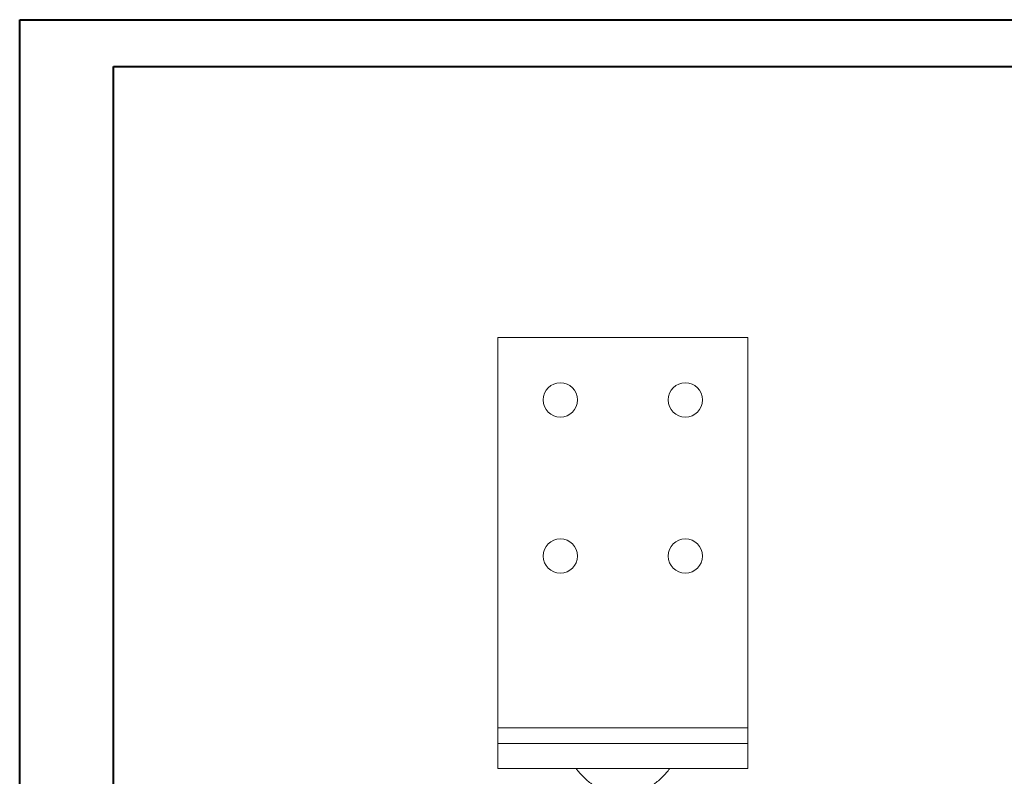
# Model space of a CAD drawing. Header units: millimetres. Extents: x 0 to 210, y 0 to 297.
# Tile 8 of 14: x 0 to 105, y 216 to 297. Entities that reach past the tile are written whole.
import ezdxf

# ---------------------------------------------------------------- set-up
doc = ezdxf.new("R2010")
doc.units = ezdxf.units.MM

msp = doc.modelspace()

# ---------------------------------------------------------------- linework, layer by layer
at = {"color": 7, "linetype": 'Continuous', "lineweight": 40}
for p, q in [((0.08, 0.21), (0.08, 297.21)), ((0.08, 297.21), (210.08, 297.21)), ((10.08, 292.21), (205.08, 292.21)), ((10.08, 5.21), (10.08, 292.21))]:
    msp.add_line(p, q, dxfattribs=at)
at = {"color": 7, "linetype": 'Continuous', "lineweight": 15}
for p, q in [((51.07, 263.32), (51.07, 221.65)), ((77.74, 263.32), (51.07, 263.32)), ((77.74, 221.65), (77.74, 263.32)), ((77.74, 221.65), (51.07, 221.65)), ((51.07, 221.65), (51.07, 219.99)), ((77.74, 219.99), (77.74, 221.65)), ((51.07, 219.99), (51.07, 217.32)), ((51.07, 219.99), (77.74, 219.99)), ((77.74, 219.99), (77.74, 217.32)), ((51.07, 217.32), (77.74, 217.32))]:
    msp.add_line(p, q, dxfattribs=at)
for centre in [(57.74, 256.65), (71.07, 256.65), (57.74, 239.99), (71.07, 239.99)]:
    msp.add_circle(centre, 1.83, dxfattribs=at)
for points, knots in [([(59.41, 217.32), (59.66, 217.01), (60.16, 216.39), (60.78, 215.89), (61.09, 215.65)], [0, 0, 0, 0, 0.5000161, 1, 1, 1, 1]), ([(67.73, 215.65), (68.04, 215.89), (68.66, 216.39), (69.16, 217.01), (69.41, 217.32)], [0, 0, 0, 0, 0.499984, 1, 1, 1, 1])]:
    msp.add_open_spline(points, degree=3, knots=knots, dxfattribs=at)

doc.saveas('drawing.dxf')
